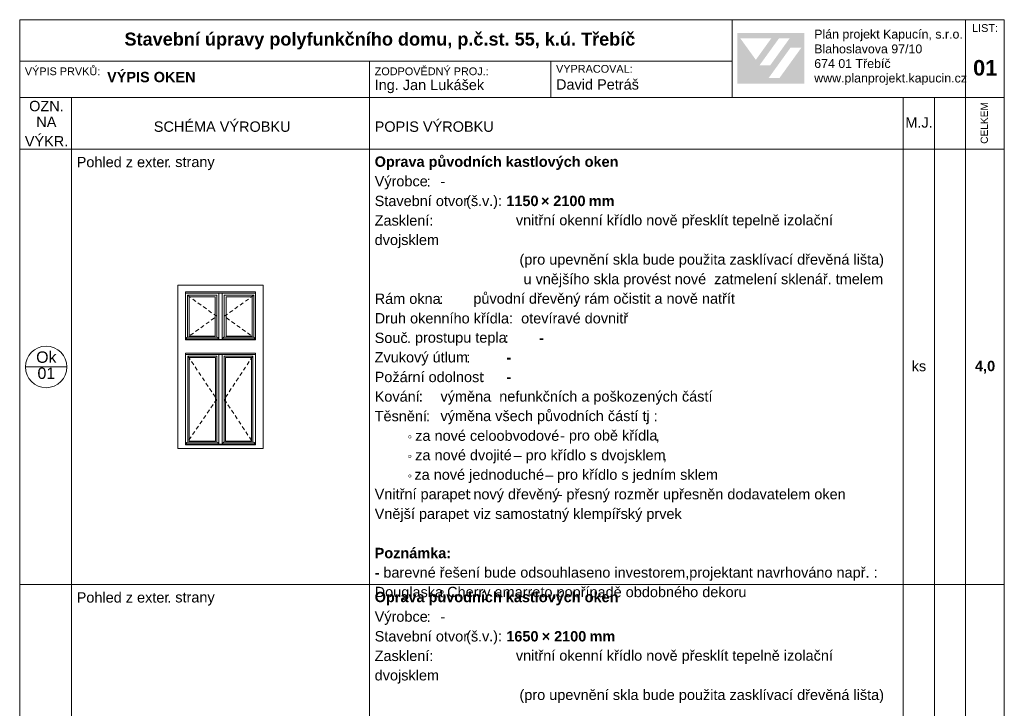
# Model space of a CAD drawing. Header units: millimetres. Extents: x 15381 to 191117, y -190522 to 367005.
# Tile 39 of 71: x 63393 to 82393, y 211364 to 224649. Entities that reach past the tile are written whole.
import ezdxf

# ---------------------------------------------------------------- set-up
doc = ezdxf.new("R2010")
doc.units = ezdxf.units.MM
doc.header["$MEASUREMENT"] = 0
doc.linetypes.add('Čárkovaná S', pattern=[125, 75, -50])
doc.styles.add('GENEROVANÝ_STYL_1', font='txt')
doc.styles.add('GENEROVANÝ_STYL_2', font='txt')
doc.styles.add('GENEROVANÝ_STYL_3', font='txt')

msp = doc.modelspace()

# ---------------------------------------------------------------- hatches: boundary and pattern name
at = {"linetype": 'Continuous', "lineweight": 13}
h = msp.add_hatch(color=7, dxfattribs=at)
h.paths.add_polyline_path([(77240.3, 223417.1), (78530.7, 223417.1), (78530.7, 224390.7), (77240.3, 224390.7)])
h.paths.add_polyline_path([(77299.6, 224287.6), (77894.7, 224286.6), (77597.4, 223875.4)], flags=0)
h.paths.add_polyline_path([(77670.1, 223770.7), (78043.9, 224288.2), (78249.5, 224288.2), (77875.6, 223769.7)], flags=0)
h.paths.add_polyline_path([(78056.4, 223527), (77846.8, 223527), (78269.3, 224112.5), (78478.9, 224112.5)], flags=0)

# ---------------------------------------------------------------- linework, layer by layer
at = {"color": 7, "linetype": 'Continuous', "lineweight": 20}
for p, q in [((82392.6, 224649.1), (63392.6, 224649.1)), ((63392.6, 224649.1), (63392.6, 196949.1)), ((77142.6, 223149.1), (77142.6, 224649.1)), ((81642.6, 224649.1), (81642.6, 223149.1)), ((82392.6, 196949.1), (82392.6, 224649.1)), ((77142.6, 223849.1), (63392.6, 223849.1)), ((70142.6, 223849.1), (70142.6, 223149.1)), ((73642.6, 223849.1), (73642.6, 223149.1)), ((82392.6, 223149.1), (63392.6, 223149.1)), ((64392.6, 223149.1), (64392.6, 222149.1)), ((70142.6, 223149.1), (70142.6, 222149.1)), ((80442.6, 223149.1), (80442.6, 222149.1)), ((81042.6, 223149.1), (81042.6, 222149.1)), ((81642.6, 223149.1), (81642.6, 222149.1)), ((80142.6, 222149.1), (63392.6, 222149.1)), ((64392.6, 222149.1), (64392.6, 213749.1)), ((70142.6, 222149.1), (70142.6, 213749.1)), ((82392.6, 222149.1), (80142.6, 222149.1)), ((80442.6, 222149.1), (80442.6, 213749.1)), ((81042.6, 222149.1), (81042.6, 213749.1)), ((81642.6, 222149.1), (81642.6, 213749.1)), ((66442.6, 216374.1), (66442.6, 219524.1)), ((66442.6, 219524.1), (68092.6, 219524.1)), ((68092.6, 219524.1), (68092.6, 216374.1)), ((66592.6, 218471.1), (66592.6, 219400.1)), ((67942.6, 219400.1), (66592.6, 219400.1)), ((66592.6, 219374.1), (67942.6, 219374.1)), ((66629.1, 219331.3), (67195.2, 219331.3)), ((66629.1, 218520.9), (66629.1, 219331.3)), ((66662, 218543.4), (66662, 219300.2)), ((66662, 219300.2), (67161.5, 219300.2)), ((67161.5, 219300.2), (67161.5, 218543.4)), ((67195.2, 219331.3), (67195.2, 218520.9)), ((67237.9, 219374.1), (67237.9, 218479.5)), ((67297.4, 218479.5), (67297.4, 219374.1)), ((67340.1, 219331.3), (67910.3, 219331.3)), ((67340.1, 219331.3), (67340.1, 218520.9)), ((67374.7, 219300.2), (67878, 219300.2)), ((67374.7, 219300.2), (67374.7, 218543.9)), ((67878, 218543.9), (67878, 219300.2)), ((67910.3, 219331.3), (67910.3, 218520.9)), ((67942.6, 219400.1), (67942.6, 218471.1)), ((67205.5, 218520.9), (66629.1, 218520.9)), ((67195.2, 218520.9), (66639.5, 218520.9)), ((67161.5, 218543.4), (66662, 218543.4)), ((67903.5, 218520.9), (67333.3, 218520.9)), ((67374.7, 218543.9), (67878, 218543.9)), ((66592.6, 218471.1), (67942.6, 218471.1)), ((67224.5, 218493.4), (66606.9, 218493.4)), ((67237.9, 218479.5), (67297.4, 218479.5)), ((67928, 218492), (67310.4, 218492)), ((66592.6, 218192.5), (66592.6, 218218.5)), ((67942.6, 218218.5), (66592.6, 218218.5)), ((66592.6, 216446.3), (66592.6, 218192.5)), ((67942.6, 218192.5), (66592.6, 218192.5)), ((66639.5, 218156.6), (67195.2, 218156.6)), ((66639.5, 216496.1), (66639.5, 218156.6)), ((66662, 216518.6), (66662, 218134.1)), ((66662, 218134.1), (67172.7, 218134.1)), ((67172.7, 218134.1), (67172.7, 216518.6)), ((67195.2, 218156.6), (67195.2, 216496.1)), ((67237.9, 218192.5), (67237.9, 216456.5)), ((67297.4, 216456.5), (67297.4, 218192.5)), ((67889.4, 218156.6), (67340.1, 218156.6)), ((67340.1, 218156.6), (67340.1, 216496.1)), ((67866.4, 218133.6), (67363.2, 218133.6)), ((67363.2, 218133.6), (67363.2, 216519.2)), ((67866.4, 216519.2), (67866.4, 218133.6)), ((67889.4, 216496.1), (67889.4, 218156.6)), ((67942.6, 218192.5), (67942.6, 218218.5)), ((67942.6, 218192.5), (67942.6, 216446.3)), ((64303.2, 217949.1), (63503.2, 217949.1)), ((66592.6, 216446.3), (67297.4, 216446.3)), ((66607.3, 216467.2), (67227.4, 216467.2)), ((67205.5, 216496.1), (66629.1, 216496.1)), ((67195.2, 216496.1), (66639.5, 216496.1)), ((67172.7, 216518.6), (66662, 216518.6)), ((67237.9, 216456.5), (67297.4, 216456.5)), ((67297.4, 216446.3), (67942.6, 216446.3)), ((67928, 216467.2), (67311, 216467.2)), ((67333.3, 216496.2), (67906.1, 216496.1)), ((67363.2, 216519.2), (67866.4, 216519.2)), ((68092.6, 216374.1), (66442.6, 216374.1)), ((82392.6, 213749.1), (63392.6, 213749.1)), ((64392.6, 213749.1), (64392.6, 205349.1)), ((70142.6, 213749.1), (70142.6, 205349.1)), ((80442.6, 213749.1), (80442.6, 205349.1)), ((81042.6, 213749.1), (81042.6, 205349.1)), ((81642.6, 213749.1), (81642.6, 205349.1))]:
    msp.add_line(p, q, dxfattribs=at)
at = {"color": 7, "linetype": 'Čárkovaná S', "lineweight": 20, "flags": 128}
for points in [[(66629.1, 219331.3), (67195.2, 218926.1), (66629.1, 218520.9)], [(67910.3, 219331.3), (67340.1, 218926.1), (67906.1, 218520.9)], [(66639.5, 218156.6), (67195.2, 217326.4), (66629.1, 216496.1)], [(67889.4, 218156.6), (67340.1, 217326.4), (67889.4, 216496.1)]]:
    msp.add_lwpolyline(points, dxfattribs=at)
at = {"color": 7, "linetype": 'Continuous', "lineweight": 20}
msp.add_circle((63903.2, 217949.1), 400, dxfattribs=at)
for centre, start, end in [((66629.2, 218498.1), 90.22478, 191.75113), ((67205.4, 218498.1), 348.24887, 89.77522), ((67333.4, 218498.1), 90.22478, 191.75113), ((67906, 218498.1), 348.24887, 89.77522), ((66629.2, 216473.3), 90.22478, 191.75113), ((67205.4, 216473.3), 348.24887, 89.77522), ((67333.4, 216473.3), 90.22478, 191.75113), ((67906, 216473.3), 348.24887, 89.77522)]:
    msp.add_arc(centre, 22.8, start, end, dxfattribs=at)

# ---------------------------------------------------------------- texts
at = {"color": 7, "linetype": 'Continuous', "lineweight": 20, "attachment_point": 7}
for s, insert, char_height, style in [('\\A1;{\\pql;\\fArial|b0|i0|c238|p38;Plán projekt Kapucín, s.r.o.}', (78724.8, 224233.7), 171, 'GENEROVANÝ_STYL_1'), ('\\A1;{\\pql;\\fArial|b0|i0|c238|p38;LIST:}', (81770.8, 224411.1), 150, 'GENEROVANÝ_STYL_1'), ('\\A1;{\\pql;\\fArial|b1|i0|c238|p38;Stavební úpravy polyfunkčního domu, p.č.st. 55, k.ú. Třebíč}', (65415.1, 224074.7), 250, 'GENEROVANÝ_STYL_2'), ('\\A1;{\\pql;\\fArial|b0|i0|c238|p38;Blahoslavova 97/10}', (78724.8, 223997.8), 171, 'GENEROVANÝ_STYL_1'), ('\\A1;{\\pql;\\fArial|b0|i0|c238|p38;674 01 Třebíč}', (78724.8, 223715.4), 171, 'GENEROVANÝ_STYL_1'), ('\\A1;{\\pql;\\fArial|b1|i0|c238|p38;01}', (81790, 223567), 300, 'GENEROVANÝ_STYL_2'), ('\\A1;{\\pql;\\fArial|b0|i0|c238|p38;VÝPIS PRVKŮ:}', (63491.7, 223576.4), 150, 'GENEROVANÝ_STYL_1'), ('\\A1;{\\pql;\\fArial|b1|i0|c238|p38;VÝPIS OKEN}', (65078.5, 223440.2), 200, 'GENEROVANÝ_STYL_2'), ('\\A1;{\\pql;\\fArial|b0|i0|c238|p38;ZODPOVĚDNÝ PROJ.:}', (70242.6, 223576.4), 150, 'GENEROVANÝ_STYL_1'), ('\\A1;{\\pql;\\fArial|b0|i0|c238|p38;VYPRACOVAL:}', (73742.6, 223623.8), 150, 'GENEROVANÝ_STYL_1'), ('\\A1;{\\pql;\\fArial|b0|i0|c238|p38;Ing. Jan Lukášek}', (70242.6, 223230.9), 200, 'GENEROVANÝ_STYL_1'), ('\\A1;{\\pql;\\fArial|b0|i0|c238|p38;David Petráš}', (73742.6, 223297.6), 200, 'GENEROVANÝ_STYL_1'), ('\\A1;{\\pql;\\fArial|b0|i0|c238|p38;www.planprojekt.kapucin.cz}', (78724.8, 223386.5), 171, 'GENEROVANÝ_STYL_1'), ('\\A1;{\\pql;\\fArial|b0|i0|c238|p38;OZN.}', (63574.9, 222880.5), 200, 'GENEROVANÝ_STYL_1'), ('\\A1;{\\pql;\\fArial|b0|i0|c238|p38;NA}', (63713, 222578), 200, 'GENEROVANÝ_STYL_1'), ('\\A1;{\\pql;\\fArial|b0|i0|c238|p38;SCHÉMA VÝROBKU}', (65980.3, 222483.1), 200, 'GENEROVANÝ_STYL_1'), ('\\A1;{\\pql;\\fArial|b0|i0|c238|p38;POPIS VÝROBKU}', (70242.6, 222483.1), 200, 'GENEROVANÝ_STYL_1'), ('\\A1;{\\pql;\\fArial|b0|i0|c238|p38;M.J.}', (80483, 222563), 200, 'GENEROVANÝ_STYL_1'), ('\\A1;{\\pql;\\fArial|b0|i0|c238|p38;VÝKR.}', (63491.7, 222203.7), 200, 'GENEROVANÝ_STYL_1'), ('\\A1;{\\pql;\\fArial|b0|i0|c238|p38;Pohled z exter}', (64492.6, 221800.2), 200, 'GENEROVANÝ_STYL_1'), ('\\A1;{\\pql;\\fArial|b0|i0|c238|p38;strany}', (66394.3, 221745.8), 200, 'GENEROVANÝ_STYL_1'), ('\\A1;{\\pql;\\fArial|b1|i0|c238|p38;Oprava původních kastlových oken}', (70242.6, 221750.4), 200, 'GENEROVANÝ_STYL_2'), ('\\A1;{\\pql;\\fArial|b0|i0|c238|p38;. }', (66240.7, 221803.4), 200, 'GENEROVANÝ_STYL_1'), ('\\A1;{\\pql;\\fArial|b0|i0|c238|p38;^I}', (67136.7, 221803.4), 200, 'GENEROVANÝ_STYL_1'), ('\\A1;{\\pql;\\fArial|b0|i0|c238|p38;^I}', (67245.4, 221803.4), 200, 'GENEROVANÝ_STYL_1'), ('\\A1;{\\pql;\\fArial|b0|i0|c238|p38;Výrobce}', (70242.6, 221373.2), 200, 'GENEROVANÝ_STYL_1'), ('\\A1;{\\pql;\\fArial|b0|i0|c238|p38;:}', (71246.5, 221430.8), 200, 'GENEROVANÝ_STYL_1'), ('\\A1;{\\pql;\\fArial|b0|i0|c238|p38;^I}', (71323.3, 221430.8), 200, 'GENEROVANÝ_STYL_1'), ('\\A1;{\\pql;\\fArial|b0|i0|c238|p38;-}', (71512.6, 221430.8), 200, 'GENEROVANÝ_STYL_1'), ('\\A1;{\\pql;\\fArial|b0|i0|c238|p38;^I}', (71604, 221430.8), 200, 'GENEROVANÝ_STYL_1'), ('\\A1;{\\pql;\\fArial|b0|i0|c238|p38;^I}', (72147.6, 221430.8), 200, 'GENEROVANÝ_STYL_1'), ('\\A1;{\\pql;\\fArial|b0|i0|c238|p38;Stavební otvor}', (70242.6, 221050.1), 200, 'GENEROVANÝ_STYL_1'), ('\\A1;{\\pql;\\fArial|b0|i0|c238|p38;(}', (72009, 220995.6), 200, 'GENEROVANÝ_STYL_1'), ('\\A1;{\\pql;\\fArial|b0|i0|c238|p38;š}', (72100.4, 221050.2), 200, 'GENEROVANÝ_STYL_1'), ('\\A1;{\\pql;\\fArial|b0|i0|c238|p38;v}', (72314.4, 221053.4), 200, 'GENEROVANÝ_STYL_1'), ('\\A1;{\\pql;\\fArial|b0|i0|c238|p38;.):}', (72451.5, 220995.6), 200, 'GENEROVANÝ_STYL_1'), ('\\A1;{\\pql;\\fArial|b1|i0|c238|p38;1150}', (72782.6, 221050.1), 200, 'GENEROVANÝ_STYL_2'), ('\\A1;{\\pql;\\fArial|b1|i0|c238|p38; × }', (73375.1, 221053.4), 200, 'GENEROVANÝ_STYL_2'), ('\\A1;{\\pql;\\fArial|b1|i0|c238|p38;2100}', (73689.6, 221050.1), 200, 'GENEROVANÝ_STYL_2'), ('\\A1;{\\pql;\\fArial|b1|i0|c238|p38; mm}', (74296.7, 221053.4), 200, 'GENEROVANÝ_STYL_2'), ('\\A1;{\\pql;\\fArial|b0|i0|c238|p38;.}', (72237.6, 221053.4), 200, 'GENEROVANÝ_STYL_1'), ('\\A1;{\\pql;\\fArial|b1|i0|c238|p38; }', (72696.6, 220984.8), 200, 'GENEROVANÝ_STYL_2'), ('\\A1;{\\pql;\\fArial|b1|i0|c238|p38;^I}', (72773.4, 221053.4), 200, 'GENEROVANÝ_STYL_2'), ('\\A1;{\\pql;\\fArial|b0|i0|c238|p38;Zasklení:}', (70242.6, 220672.8), 200, 'GENEROVANÝ_STYL_1'), ('\\A1;{\\pql;\\fArial|b0|i0|c238|p38;vnitřní okenní křídlo nově přesklít tepelně izolační}', (72967.2, 220621.5), 200, 'GENEROVANÝ_STYL_1'), ('\\A1;{\\pql;\\fArial|b1|i0|c238|p38;                     }', (71354.4, 220607.4), 200, 'GENEROVANÝ_STYL_2'), ('\\A1;{\\pql;\\fArial|b0|i0|c238|p38;dvojsklem}', (70242.6, 220240.9), 200, 'GENEROVANÝ_STYL_1'), ('\\A1;{\\pql;\\fArial|b0|i0|c238|p38;                                    (pro upevnění skla bude použita zasklívací dřevěná lišta)}', (70242.6, 219863.4), 200, 'GENEROVANÝ_STYL_1'), ('\\A1;{\\pql;\\fArial|b0|i0|c238|p38;                                     u vnějšího skla provést nové  zatmelení sklenář. tmelem}', (70242.6, 219486.1), 200, 'GENEROVANÝ_STYL_1'), ('\\A1;{\\pql;\\fArial|b0|i0|c238|p38;Rám okna}', (70242.6, 219163.1), 200, 'GENEROVANÝ_STYL_1'), ('\\A1;{\\pql;\\fArial|b0|i0|c238|p38;: }', (71489.7, 219166.3), 200, 'GENEROVANÝ_STYL_1'), ('\\A1;{\\pql;\\fArial|b0|i0|c238|p38;původní dřevěný rám očistit a nově natřít}', (72147.6, 219108.7), 200, 'GENEROVANÝ_STYL_1'), ('\\A1;{\\pql;\\fArial|b0|i0|c238|p38;^I}', (71643.3, 219166.3), 200, 'GENEROVANÝ_STYL_1'), ('\\A1;{\\pql;\\fArial|b0|i0|c238|p38;Druh okenního křídla:  otevíravé dovnitř}', (70242.6, 218785.7), 200, 'GENEROVANÝ_STYL_1'), ('\\A1;{\\pql;\\fArial|b0|i0|c238|p38;Souč}', (70242.6, 218408.2), 200, 'GENEROVANÝ_STYL_1'), ('\\A1;{\\pql;\\fArial|b0|i0|c238|p38;prostupu tepla}', (71019.8, 218357), 200, 'GENEROVANÝ_STYL_1'), ('\\A1;{\\pql;\\fArial|b0|i0|c238|p38;:}', (72753.2, 218411.5), 200, 'GENEROVANÝ_STYL_1'), ('\\A1;{\\pql;\\fArial|b0|i0|c238|p38;. }', (70866.2, 218411.5), 200, 'GENEROVANÝ_STYL_1'), ('\\A1;{\\pql;\\fArial|b1|i0|c238|p38; }', (72830, 218342.9), 200, 'GENEROVANÝ_STYL_2'), ('\\A1;{\\pql;\\fArial|b1|i0|c238|p38;^I}', (72906.8, 218411.5), 200, 'GENEROVANÝ_STYL_2'), ('\\A1;{\\pql;\\fArial|b1|i0|c238|p38;-}', (73417.6, 218411.5), 200, 'GENEROVANÝ_STYL_2'), ('\\A1;{\\pql;\\fArial|b0|i0|c238|p38;Ok}', (63710.1, 218025.9), 220, 'GENEROVANÝ_STYL_1'), ('\\A1;{\\pql;\\fArial|b0|i0|c238|p38;Zvukový útlum}', (70242.6, 217976.4), 200, 'GENEROVANÝ_STYL_1'), ('\\A1;{\\pql;\\fArial|b0|i0|c238|p38;:}', (72009, 218034), 200, 'GENEROVANÝ_STYL_1'), ('\\A1;{\\pql;\\fArial|b0|i0|c238|p38;01}', (63736.2, 217715.5), 220, 'GENEROVANÝ_STYL_1'), ('\\A1;{\\pql;\\fArial|b1|i0|c238|p38; }', (72085.8, 217965.5), 200, 'GENEROVANÝ_STYL_2'), ('\\A1;{\\pql;\\fArial|b1|i0|c238|p38;^I}', (72162.6, 218034), 200, 'GENEROVANÝ_STYL_2'), ('\\A1;{\\pql;\\fArial|b1|i0|c238|p38;-}', (72782.6, 218034), 200, 'GENEROVANÝ_STYL_2'), ('\\A1;{\\pql;\\fArial|b0|i0|c238|p38;ks}', (80605.5, 217863.1), 200, 'GENEROVANÝ_STYL_1'), ('\\A1;{\\pql;\\fArial|b1|i0|c238|p38;4,0}', (81827.4, 217822.9), 200, 'GENEROVANÝ_STYL_2'), ('\\A1;{\\pql;\\fArial|b0|i0|c238|p38;Požární odolnost}', (70242.6, 217653.5), 200, 'GENEROVANÝ_STYL_1'), ('\\A1;{\\pql;\\fArial|b0|i0|c238|p38;:}', (72296.1, 217656.6), 200, 'GENEROVANÝ_STYL_1'), ('\\A1;{\\pql;\\fArial|b1|i0|c238|p38;-}', (72782.6, 217656.6), 200, 'GENEROVANÝ_STYL_2'), ('\\A1;{\\pql;\\fArial|b1|i0|c238|p38; }', (72372.9, 217588.1), 200, 'GENEROVANÝ_STYL_2'), ('\\A1;{\\pql;\\fArial|b1|i0|c238|p38;^I}', (72449.7, 217656.6), 200, 'GENEROVANÝ_STYL_2'), ('\\A1;{\\pql;\\fArial|b0|i0|c238|p38;Kování}', (70242.6, 217276.1), 200, 'GENEROVANÝ_STYL_1'), ('\\A1;{\\pql;\\fArial|b0|i0|c238|p38;:}', (71094.7, 217279.2), 200, 'GENEROVANÝ_STYL_1'), ('\\A1;{\\pql;\\fArial|b0|i0|c238|p38;výměna  nefunkčních a poškozených částí}', (71512.6, 217221.6), 200, 'GENEROVANÝ_STYL_1'), ('\\A1;{\\pql;\\fArial|b1|i0|c238|p38; }', (71171.5, 217210.6), 200, 'GENEROVANÝ_STYL_2'), ('\\A1;{\\pql;\\fArial|b1|i0|c238|p38;^I}', (71248.3, 217279.2), 200, 'GENEROVANÝ_STYL_2'), ('\\A1;{\\pql;\\fArial|b0|i0|c238|p38;Těsnění}', (70242.6, 216898.7), 200, 'GENEROVANÝ_STYL_1'), ('\\A1;{\\pql;\\fArial|b0|i0|c238|p38;:}', (71233.7, 216901.8), 200, 'GENEROVANÝ_STYL_1'), ('\\A1;{\\pql;\\fArial|b0|i0|c238|p38;výměna všech původních částí tj}', (71512.6, 216844.2), 200, 'GENEROVANÝ_STYL_1'), ('\\A1;{\\pql;\\fArial|b0|i0|c238|p38;. :}', (75471.5, 216901.8), 200, 'GENEROVANÝ_STYL_1'), ('\\A1;{\\pql;\\fArial|b0|i0|c238|p38;^I}', (71310.5, 216901.8), 200, 'GENEROVANÝ_STYL_1'), ('\\A1;{\\pql;\\fTimes New Roman|b0|i0|c238|p22;◦ }', (70877.6, 216524.4), 160, 'GENEROVANÝ_STYL_3'), ('\\A1;{\\pql;\\fArial|b0|i0|c238|p38;za nové celoobvodové }', (71024.8, 216521.2), 200, 'GENEROVANÝ_STYL_1'), ('\\A1;{\\pql;\\fArial|b0|i0|c238|p38;- }', (73822.5, 216524.4), 200, 'GENEROVANÝ_STYL_1'), ('\\A1;{\\pql;\\fArial|b0|i0|c238|p38;pro obě křídla}', (73990.8, 216469.9), 200, 'GENEROVANÝ_STYL_1'), ('\\A1;{\\pql;\\fArial|b0|i0|c238|p38;^I}', (70242.6, 216524.4), 200, 'GENEROVANÝ_STYL_1'), ('\\A1;{\\pql;\\fArial|b0|i0|c238|p38;,}', (75663.9, 216485.6), 200, 'GENEROVANÝ_STYL_1'), ('\\A1;{\\pql;\\fTimes New Roman|b0|i0|c238|p22;◦ }', (70877.6, 216147), 160, 'GENEROVANÝ_STYL_3'), ('\\A1;{\\pql;\\fArial|b0|i0|c238|p38;za nové dvojité }', (71024.8, 216089.4), 200, 'GENEROVANÝ_STYL_1'), ('\\A1;{\\pql;\\fArial|b0|i0|c238|p38;– }', (72926.5, 216147), 200, 'GENEROVANÝ_STYL_1'), ('\\A1;{\\pql;\\fArial|b0|i0|c238|p38;pro křídlo s dvojsklem}', (73155.1, 216089.4), 200, 'GENEROVANÝ_STYL_1'), ('\\A1;{\\pql;\\fArial|b0|i0|c238|p38;^I}', (70242.6, 216147), 200, 'GENEROVANÝ_STYL_1'), ('\\A1;{\\pql;\\fArial|b0|i0|c238|p38;,}', (75802.9, 216108.2), 200, 'GENEROVANÝ_STYL_1'), ('\\A1;{\\pql;\\fTimes New Roman|b0|i0|c238|p22;◦}', (70877.6, 215769.6), 160, 'GENEROVANÝ_STYL_3'), ('\\A1;{\\pql;\\fArial|b0|i0|c238|p38;za nové jednoduché }', (71009.6, 215712), 200, 'GENEROVANÝ_STYL_1'), ('\\A1;{\\pql;\\fArial|b0|i0|c238|p38;– }', (73533, 215769.6), 200, 'GENEROVANÝ_STYL_1'), ('\\A1;{\\pql;\\fArial|b0|i0|c238|p38;pro křídlo s jedním sklem}', (73761.6, 215712), 200, 'GENEROVANÝ_STYL_1'), ('\\A1;{\\pql;\\fArial|b0|i0|c238|p38;^I}', (70242.6, 215769.6), 200, 'GENEROVANÝ_STYL_1'), ('\\A1;{\\pql;\\fTimes New Roman|b0|i0|c238|p22; }', (70964, 215724.6), 120, 'GENEROVANÝ_STYL_3'), ('\\A1;{\\pql;\\fArial|b0|i0|c238|p38;Vnitřní parapet}', (70242.6, 215337.7), 200, 'GENEROVANÝ_STYL_1'), ('\\A1;{\\pql;\\fArial|b0|i0|c238|p38;:}', (72038.3, 215392.2), 200, 'GENEROVANÝ_STYL_1'), ('\\A1;{\\pql;\\fArial|b0|i0|c238|p38;nový dřevěný}', (72147.6, 215334.6), 200, 'GENEROVANÝ_STYL_1'), ('\\A1;{\\pql;\\fArial|b0|i0|c238|p38;- }', (73775, 215392.2), 200, 'GENEROVANÝ_STYL_1'), ('\\A1;{\\pql;\\fArial|b0|i0|c238|p38;přesný rozměr upřesněn dodavatelem oken}', (73943.3, 215334.6), 200, 'GENEROVANÝ_STYL_1'), ('\\A1;{\\pql;\\fArial|b0|i0|c238|p38;^I}', (72115.1, 215392.2), 200, 'GENEROVANÝ_STYL_1'), ('\\A1;{\\pql;\\fArial|b0|i0|c238|p38;Vnější parapet}', (70242.6, 214957.1), 200, 'GENEROVANÝ_STYL_1'), ('\\A1;{\\pql;\\fArial|b0|i0|c238|p38;:}', (72007.2, 215014.7), 200, 'GENEROVANÝ_STYL_1'), ('\\A1;{\\pql;\\fArial|b0|i0|c238|p38;viz samostatný klempířský prvek}', (72147.6, 214957.1), 200, 'GENEROVANÝ_STYL_1'), ('\\A1;{\\pql;\\fArial|b0|i0|c238|p38;^I}', (72084, 215014.7), 200, 'GENEROVANÝ_STYL_1'), ('\\A1;{\\pql;\\fArial|b1|i0|c238|p38;Poznámka:}', (70242.6, 214256.8), 200, 'GENEROVANÝ_STYL_2'), ('\\A1;{\\pql;\\fArial|b1|i0|c238|p38;- }', (70242.6, 213882.5), 200, 'GENEROVANÝ_STYL_2'), ('\\A1;{\\pql;\\fArial|b0|i0|c238|p38;barevné řešení bude odsouhlaseno investorem,projektant navrhováno např. :}', (70410.8, 213824.9), 200, 'GENEROVANÝ_STYL_1'), ('\\A1;{\\pql;\\fArial|b0|i0|c238|p38;Pohled z exter}', (64492.6, 213400.2), 200, 'GENEROVANÝ_STYL_1'), ('\\A1;{\\pql;\\fArial|b1|i0|c238|p38;Oprava původních kastlových oken}', (70242.6, 213350.4), 200, 'GENEROVANÝ_STYL_2'), ('\\A1;{\\pql;\\fArial|b0|i0|c238|p38;Douglaska,Cherry amarreto,popřípadě obdobného dekoru}', (70242.6, 213447.5), 200, 'GENEROVANÝ_STYL_1'), ('\\A1;{\\pql;\\fArial|b0|i0|c238|p38;. }', (66240.7, 213403.4), 200, 'GENEROVANÝ_STYL_1'), ('\\A1;{\\pql;\\fArial|b0|i0|c238|p38;strany}', (66394.3, 213345.8), 200, 'GENEROVANÝ_STYL_1'), ('\\A1;{\\pql;\\fArial|b0|i0|c238|p38;^I}', (67136.7, 213403.4), 200, 'GENEROVANÝ_STYL_1'), ('\\A1;{\\pql;\\fArial|b0|i0|c238|p38;^I}', (67245.4, 213403.4), 200, 'GENEROVANÝ_STYL_1'), ('\\A1;{\\pql;\\fArial|b0|i0|c238|p38;Výrobce}', (70242.6, 212973.2), 200, 'GENEROVANÝ_STYL_1'), ('\\A1;{\\pql;\\fArial|b0|i0|c238|p38;:}', (71246.5, 213030.8), 200, 'GENEROVANÝ_STYL_1'), ('\\A1;{\\pql;\\fArial|b0|i0|c238|p38;^I}', (71323.3, 213030.8), 200, 'GENEROVANÝ_STYL_1'), ('\\A1;{\\pql;\\fArial|b0|i0|c238|p38;-}', (71512.6, 213030.8), 200, 'GENEROVANÝ_STYL_1'), ('\\A1;{\\pql;\\fArial|b0|i0|c238|p38;^I}', (71604, 213030.8), 200, 'GENEROVANÝ_STYL_1'), ('\\A1;{\\pql;\\fArial|b0|i0|c238|p38;^I}', (72147.6, 213030.8), 200, 'GENEROVANÝ_STYL_1'), ('\\A1;{\\pql;\\fArial|b0|i0|c238|p38;Stavební otvor}', (70242.6, 212650.1), 200, 'GENEROVANÝ_STYL_1'), ('\\A1;{\\pql;\\fArial|b0|i0|c238|p38;(}', (72009, 212595.6), 200, 'GENEROVANÝ_STYL_1'), ('\\A1;{\\pql;\\fArial|b0|i0|c238|p38;š}', (72100.4, 212650.2), 200, 'GENEROVANÝ_STYL_1'), ('\\A1;{\\pql;\\fArial|b0|i0|c238|p38;v}', (72314.4, 212653.4), 200, 'GENEROVANÝ_STYL_1'), ('\\A1;{\\pql;\\fArial|b0|i0|c238|p38;.):}', (72451.5, 212595.6), 200, 'GENEROVANÝ_STYL_1'), ('\\A1;{\\pql;\\fArial|b1|i0|c238|p38;1650}', (72782.6, 212650.1), 200, 'GENEROVANÝ_STYL_2'), ('\\A1;{\\pql;\\fArial|b1|i0|c238|p38; × }', (73389.7, 212653.4), 200, 'GENEROVANÝ_STYL_2'), ('\\A1;{\\pql;\\fArial|b1|i0|c238|p38;2100}', (73704.2, 212650.1), 200, 'GENEROVANÝ_STYL_2'), ('\\A1;{\\pql;\\fArial|b1|i0|c238|p38; mm}', (74311.3, 212653.4), 200, 'GENEROVANÝ_STYL_2'), ('\\A1;{\\pql;\\fArial|b0|i0|c238|p38;.}', (72237.6, 212653.4), 200, 'GENEROVANÝ_STYL_1'), ('\\A1;{\\pql;\\fArial|b1|i0|c238|p38;^I}', (72773.4, 212653.4), 200, 'GENEROVANÝ_STYL_2'), ('\\A1;{\\pql;\\fArial|b0|i0|c238|p38;Zasklení:}', (70242.6, 212272.8), 200, 'GENEROVANÝ_STYL_1'), ('\\A1;{\\pql;\\fArial|b1|i0|c238|p38; }', (72696.6, 212584.8), 200, 'GENEROVANÝ_STYL_2'), ('\\A1;{\\pql;\\fArial|b0|i0|c238|p38;vnitřní okenní křídlo nově přesklít tepelně izolační}', (72967.2, 212221.5), 200, 'GENEROVANÝ_STYL_1'), ('\\A1;{\\pql;\\fArial|b0|i0|c238|p38;dvojsklem}', (70242.6, 211840.9), 200, 'GENEROVANÝ_STYL_1'), ('\\A1;{\\pql;\\fArial|b1|i0|c238|p38;                     }', (71354.4, 212207.4), 200, 'GENEROVANÝ_STYL_2'), ('\\A1;{\\pql;\\fArial|b0|i0|c238|p38;                                    (pro upevnění skla bude použita zasklívací dřevěná lišta)}', (70242.6, 211463.4), 200, 'GENEROVANÝ_STYL_1')]:
    msp.add_mtext(s, dxfattribs=dict(at, insert=insert, char_height=char_height, style=style))
at = {"color": 7, "linetype": 'Continuous', "lineweight": 20, "insert": (82077.9, 222254.9), "char_height": 140, "attachment_point": 7, "rotation": 90, "style": 'GENEROVANÝ_STYL_1'}
msp.add_mtext('\\A1;{\\pql;\\fArial|b0|i0|c238|p38;CELKEM}', dxfattribs=at)

doc.saveas('drawing.dxf')
